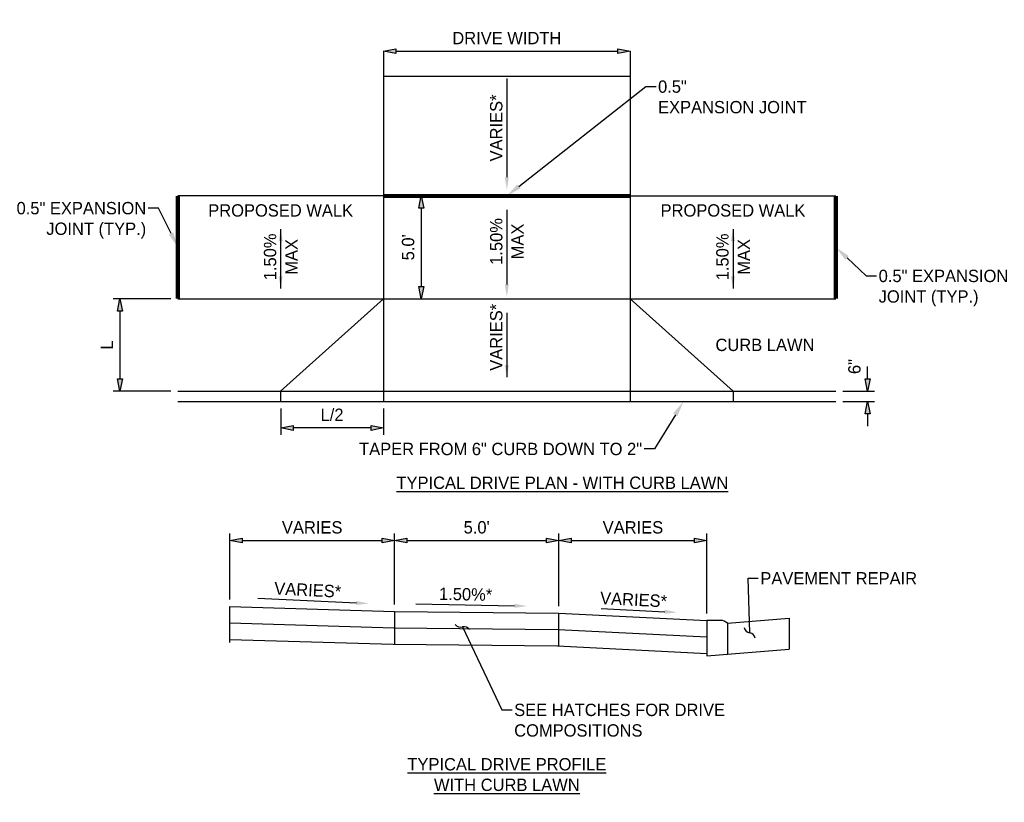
# Model space of a CAD drawing. Header units: feet. Extents: x 18870 to 19332, y 13872 to 14074.
# Tile 2 of 35: x 18930 to 18960, y 13884 to 13908. Entities that reach past the tile are written whole.
import ezdxf
from ezdxf import colors
from ezdxf.entities.mleader import LeaderData, LeaderLine
from ezdxf.math import Vec2, Vec3

# ---------------------------------------------------------------- set-up
doc = ezdxf.new("R2010")
doc.units = ezdxf.units.FT
doc.header["$MEASUREMENT"] = 0
doc.layers.add('PV_P_EOP', color=7, linetype='Continuous')
doc.layers.add('PV_X_Text', color=7, linetype='Continuous')
doc.styles.add('Slanted-Normal', font='font31.shx', dxfattribs={"height": 0.125})
doc.styles.get("Standard").update_dxf_attribs({"font": 'font31.shx'})
doc.dimstyles.new('Dec-1  Slanted', dxfattribs={"dimtxt": 0.125, "dimasz": 0.125, "dimexe": 0.07, "dimexo": 0.07, "dimgap": 0.07, "dimtad": 1, "dimdec": 1, "dimzin": 3, "dimdsep": 46, "dimtxsty": 'Slanted-Normal', "dimblk": 'Dim1', "dimcen": 0, "dimclrd": 95, "dimclre": 95, "dimclrt": 7, "dimadec": 1, "dimazin": 3, "dimtfac": 1, "dimtdec": 1, "dimtix": 1, "dimtofl": 0, "dimtmove": 1, "dimatfit": 3, "dimldrblk": 'Dim1', "dimfxl": 1, "dimtolj": 1, "dimtzin": 0, "dimlwd": -1, "dimlwe": -1, "dimarcsym": 0})

# ---------------------------------------------------------------- blocks, each defined once
blk = doc.blocks.new('_Integral')
at = {"color": 0, "linetype": 'ByBlock', "lineweight": -2}
for centre, start, end in [((0.445, -0.091), 102, 168), ((-0.445, 0.091), 282, 348)]:
    blk.add_arc(centre, 0.454, start, end, dxfattribs=at)
blk = doc.blocks.new('Dim1')
h = blk.add_hatch(color=4)
h.dxf.hatch_style = 1
h.paths.add_polyline_path([(0, 0), (-1, -0.2), (-1, 0.2)])
at = {"color": 4}
blk.add_lwpolyline([(0, 0), (-1, -0.2), (-1, 0.2), (0, 0)], dxfattribs=at)
blk = doc.blocks.new('*D912')
at = {"layer": 'Defpoints', "color": 0, "transparency": 16777216}
for p in [(18941.053, 13891.869), (18936.053, 13889.863), (18941.053, 13889.713)]:
    blk.add_point(p, dxfattribs=at)
at = {"layer": 'PV_X_Text', "color": 95, "linetype": 'Continuous', "transparency": 16777216}
for p, q in [((18936.053, 13890.073), (18936.053, 13892.079)), ((18941.053, 13889.923), (18941.053, 13892.079)), ((18936.428, 13891.869), (18940.678, 13891.869))]:
    blk.add_line(p, q, dxfattribs=at)
at = {"layer": 'PV_X_Text', "color": 95, "transparency": 16777216, "xscale": 0.375, "yscale": 0.375, "zscale": 0.375, "rotation": 180}
blk.add_blockref('Dim1', (18936.053, 13891.869), dxfattribs=at)
at = {"layer": 'PV_X_Text', "color": 95, "transparency": 16777216, "xscale": 0.375, "yscale": 0.375, "zscale": 0.375}
blk.add_blockref('Dim1', (18941.053, 13891.869), dxfattribs=at)
at = {"layer": 'PV_X_Text', "color": 7, "transparency": 16777216, "insert": (18938.553, 13892.266), "char_height": 0.375, "attachment_point": 5, "style": 'Slanted-Normal'}
blk.add_mtext('\\A1;VARIES', dxfattribs=at)
blk = doc.blocks.new('*D913')
at = {"layer": 'Defpoints', "color": 0, "transparency": 16777216}
for p in [(18946.053, 13891.869), (18941.053, 13889.713), (18946.053, 13889.663)]:
    blk.add_point(p, dxfattribs=at)
at = {"layer": 'PV_X_Text', "color": 95, "linetype": 'Continuous', "transparency": 16777216}
for p, q in [((18941.053, 13889.923), (18941.053, 13892.079)), ((18946.053, 13889.873), (18946.053, 13892.079)), ((18941.428, 13891.869), (18945.678, 13891.869))]:
    blk.add_line(p, q, dxfattribs=at)
at = {"layer": 'PV_X_Text', "color": 95, "transparency": 16777216, "xscale": 0.375, "yscale": 0.375, "zscale": 0.375, "rotation": 180}
blk.add_blockref('Dim1', (18941.053, 13891.869), dxfattribs=at)
at = {"layer": 'PV_X_Text', "color": 95, "transparency": 16777216, "xscale": 0.375, "yscale": 0.375, "zscale": 0.375}
blk.add_blockref('Dim1', (18946.053, 13891.869), dxfattribs=at)
at = {"layer": 'PV_X_Text', "color": 7, "transparency": 16777216, "insert": (18943.553, 13892.266), "char_height": 0.375, "attachment_point": 5, "style": 'Slanted-Normal'}
blk.add_mtext("\\A1;5.0'", dxfattribs=at)
blk = doc.blocks.new('*D914')
at = {"layer": 'Defpoints', "color": 0, "transparency": 16777216}
for p in [(18950.553, 13891.869), (18946.053, 13889.663), (18950.553, 13889.438)]:
    blk.add_point(p, dxfattribs=at)
at = {"layer": 'PV_X_Text', "color": 95, "linetype": 'Continuous', "transparency": 16777216}
for p, q in [((18946.053, 13889.873), (18946.053, 13892.079)), ((18950.553, 13889.648), (18950.553, 13892.079)), ((18946.428, 13891.869), (18950.178, 13891.869))]:
    blk.add_line(p, q, dxfattribs=at)
at = {"layer": 'PV_X_Text', "color": 95, "transparency": 16777216, "xscale": 0.375, "yscale": 0.375, "zscale": 0.375, "rotation": 180}
blk.add_blockref('Dim1', (18946.053, 13891.869), dxfattribs=at)
at = {"layer": 'PV_X_Text', "color": 95, "transparency": 16777216, "xscale": 0.375, "yscale": 0.375, "zscale": 0.375}
blk.add_blockref('Dim1', (18950.553, 13891.869), dxfattribs=at)
at = {"layer": 'PV_X_Text', "color": 7, "transparency": 16777216, "insert": (18948.303, 13892.266), "char_height": 0.375, "attachment_point": 5, "style": 'Slanted-Normal'}
blk.add_mtext('\\A1;VARIES', dxfattribs=at)
blk = doc.blocks.new('*D915')
at = {"layer": 'Defpoints', "color": 0, "transparency": 16777216}
for p in [(18940.72, 13906.743), (18948.22, 13906.743), (18948.22, 13906.743)]:
    blk.add_point(p, dxfattribs=at)
at = {"layer": 'PV_X_Text', "color": 95, "linetype": 'Continuous', "transparency": 16777216}
blk.add_line((18941.095, 13906.743), (18947.845, 13906.743), dxfattribs=at)
at = {"layer": 'PV_X_Text', "color": 95, "transparency": 16777216, "xscale": 0.375, "yscale": 0.375, "zscale": 0.375, "rotation": 180}
blk.add_blockref('Dim1', (18940.72, 13906.743), dxfattribs=at)
at = {"layer": 'PV_X_Text', "color": 95, "transparency": 16777216, "xscale": 0.375, "yscale": 0.375, "zscale": 0.375}
blk.add_blockref('Dim1', (18948.22, 13906.743), dxfattribs=at)
at = {"layer": 'PV_X_Text', "color": 7, "transparency": 16777216, "insert": (18944.47, 13907.141), "char_height": 0.375, "attachment_point": 5, "style": 'Slanted-Normal'}
blk.add_mtext('\\A1;DRIVE WIDTH', dxfattribs=at)
blk = doc.blocks.new('*D916')
at = {"layer": 'Defpoints', "color": 0, "transparency": 16777216}
for p in [(18940.72, 13902.343), (18940.72, 13899.218), (18941.868, 13899.218)]:
    blk.add_point(p, dxfattribs=at)
at = {"layer": 'PV_X_Text', "color": 95, "linetype": 'Continuous', "transparency": 16777216}
for p, q in [((18940.93, 13902.343), (18942.078, 13902.343)), ((18941.868, 13901.968), (18941.868, 13899.593)), ((18940.93, 13899.218), (18942.078, 13899.218))]:
    blk.add_line(p, q, dxfattribs=at)
at = {"layer": 'PV_X_Text', "color": 95, "transparency": 16777216, "xscale": 0.375, "yscale": 0.375, "zscale": 0.375}
for p, rotation in [((18941.868, 13902.343), 90), ((18941.868, 13899.218), 270)]:
    blk.add_blockref('Dim1', p, dxfattribs=dict(at, rotation=rotation))
at = {"layer": 'PV_X_Text', "color": 7, "transparency": 16777216, "insert": (18941.47, 13900.781), "char_height": 0.375, "attachment_point": 5, "rotation": 90, "style": 'Slanted-Normal'}
blk.add_mtext("\\A1;5.0'", dxfattribs=at)
blk = doc.blocks.new('*D917')
at = {"layer": 'Defpoints', "color": 0, "transparency": 16777216}
for p in [(18934.47, 13899.218), (18932.709, 13896.406), (18934.47, 13896.406)]:
    blk.add_point(p, dxfattribs=at)
at = {"layer": 'PV_X_Text', "color": 95, "linetype": 'Continuous', "transparency": 16777216}
for p, q in [((18934.26, 13899.218), (18932.499, 13899.218)), ((18932.709, 13898.843), (18932.709, 13896.781)), ((18934.26, 13896.406), (18932.499, 13896.406))]:
    blk.add_line(p, q, dxfattribs=at)
at = {"layer": 'PV_X_Text', "color": 95, "transparency": 16777216, "xscale": 0.375, "yscale": 0.375, "zscale": 0.375}
for p, rotation in [((18932.709, 13899.218), 90), ((18932.709, 13896.406), 270)]:
    blk.add_blockref('Dim1', p, dxfattribs=dict(at, rotation=rotation))
at = {"layer": 'PV_X_Text', "color": 7, "transparency": 16777216, "insert": (18932.311, 13897.812), "char_height": 0.375, "attachment_point": 5, "rotation": 90, "style": 'Slanted-Normal'}
blk.add_mtext('\\A1;L', dxfattribs=at)
blk = doc.blocks.new('*D918')
at = {"layer": 'Defpoints', "color": 0, "transparency": 16777216}
for p in [(18954.47, 13896.406), (18954.47, 13896.093), (18955.435, 13896.093)]:
    blk.add_point(p, dxfattribs=at)
at = {"layer": 'PV_X_Text', "color": 95, "linetype": 'Continuous', "transparency": 16777216}
for p, q in [((18955.435, 13896.781), (18955.435, 13897.156)), ((18954.68, 13896.406), (18955.645, 13896.406)), ((18954.68, 13896.093), (18955.645, 13896.093)), ((18955.435, 13895.718), (18955.435, 13895.343))]:
    blk.add_line(p, q, dxfattribs=at)
at = {"layer": 'PV_X_Text', "color": 95, "transparency": 16777216, "xscale": 0.375, "yscale": 0.375, "zscale": 0.375}
for p, rotation in [((18955.435, 13896.406), 270), ((18955.435, 13896.093), 90)]:
    blk.add_blockref('Dim1', p, dxfattribs=dict(at, rotation=rotation))
at = {"layer": 'PV_X_Text', "color": 7, "transparency": 16777216, "insert": (18955.038, 13897.156), "char_height": 0.375, "attachment_point": 5, "rotation": 90, "style": 'Slanted-Normal'}
blk.add_mtext('\\A1;6"', dxfattribs=at)
blk = doc.blocks.new('*D919')
at = {"layer": 'Defpoints', "color": 0, "transparency": 16777216}
for p in [(18937.595, 13896.093), (18940.72, 13896.093), (18937.595, 13895.29)]:
    blk.add_point(p, dxfattribs=at)
at = {"layer": 'PV_X_Text', "color": 95, "linetype": 'Continuous', "transparency": 16777216}
for p, q in [((18937.595, 13895.883), (18937.595, 13895.08)), ((18940.72, 13895.883), (18940.72, 13895.08)), ((18940.345, 13895.29), (18937.97, 13895.29))]:
    blk.add_line(p, q, dxfattribs=at)
at = {"layer": 'PV_X_Text', "color": 95, "transparency": 16777216, "xscale": 0.375, "yscale": 0.375, "zscale": 0.375, "rotation": 180}
blk.add_blockref('Dim1', (18937.595, 13895.29), dxfattribs=at)
at = {"layer": 'PV_X_Text', "color": 95, "transparency": 16777216, "xscale": 0.375, "yscale": 0.375, "zscale": 0.375}
blk.add_blockref('Dim1', (18940.72, 13895.29), dxfattribs=at)
at = {"layer": 'PV_X_Text', "color": 7, "transparency": 16777216, "insert": (18939.157, 13895.688), "char_height": 0.375, "attachment_point": 5, "style": 'Slanted-Normal'}
blk.add_mtext('\\A1;L/2', dxfattribs=at)

msp = doc.modelspace()

# ---------------------------------------------------------------- linework, layer by layer
at = {"layer": 'PV_P_EOP'}
for points in [[(18940.71967, 13906.7432), (18940.71967, 13896.09333)], [(18948.21967, 13906.7432), (18948.21967, 13896.09333)], [(18940.71967, 13905.98637), (18948.21967, 13905.98637)], [(18940.71967, 13902.34333), (18934.46967, 13902.34333)], [(18948.21967, 13902.34333), (18954.46967, 13902.34333)], [(18934.46967, 13899.21833), (18954.46967, 13899.21833)], [(18940.71967, 13899.21833), (18937.59467, 13896.40583), (18937.59467, 13896.09333)], [(18948.21967, 13899.21833), (18951.34467, 13896.40583), (18951.34467, 13896.09333)], [(18934.46967, 13896.40583), (18954.46967, 13896.40583)], [(18934.46967, 13896.09333), (18954.46967, 13896.09333)], [(18936.053, 13888.76304), (18936.053, 13889.86309)], [(18936.053, 13889.86309), (18941.053, 13889.71309), (18946.053, 13889.66309), (18950.553, 13889.43809)], [(18941.053, 13889.71309), (18941.053, 13888.71304)], [(18946.053, 13888.66125), (18946.053, 13889.66309)], [(18936.053, 13889.36257), (18941.03428, 13889.21325), (18946.03054, 13889.16329), (18950.553, 13888.93746)], [(18950.553, 13889.43809), (18950.553, 13888.36495)], [(18951.178, 13889.35545), (18953.053, 13889.50545)], [(18951.178, 13889.35545), (18951.178, 13888.41495)], [(18953.053, 13889.50545), (18953.053, 13888.56495)], [(18936.053, 13888.86206), (18941.01555, 13888.71341), (18946.00808, 13888.66349), (18950.553, 13888.43684)], [(18950.553, 13888.36495), (18953.053, 13888.56495)]]:
    msp.add_lwpolyline(points, dxfattribs=at)
at = {"layer": 'PV_P_EOP', "const_width": 0.125}
for points in [[(18934.46967, 13902.34333), (18934.46967, 13899.21833)], [(18940.71967, 13902.34333), (18948.21967, 13902.34333)], [(18954.46967, 13902.34333), (18954.46967, 13899.21833)]]:
    msp.add_lwpolyline(points, dxfattribs=at)
at = {"layer": 'PV_P_EOP'}
msp.add_lwpolyline([(18951.178, 13889.35545, 0.18825702), (18950.9663, 13889.43809), (18950.553, 13889.43809)], format="xyb", dxfattribs=at)
at = {"layer": 'PV_X_Text', "linetype": 'ByBlock', "lineweight": -2}
for points in [[(18944.46967, 13905.91234), (18944.46967, 13902.91128)], [(18944.46967, 13901.92341), (18944.46967, 13899.65115)], [(18937.59467, 13901.33673), (18937.59467, 13899.52862)], [(18951.34467, 13901.33673), (18951.34467, 13899.52862)], [(18936.89978, 13890.11978), (18939.89709, 13889.96992)], [(18941.70706, 13889.94309), (18944.70752, 13889.88308)], [(18947.33649, 13889.79891), (18949.26952, 13889.70226)]]:
    msp.add_lwpolyline(points, dxfattribs=at)
at = {"layer": 'PV_X_Text'}
msp.add_lwpolyline([(18944.46967, 13898.79331), (18944.46967, 13896.83084)], dxfattribs=at)
for points in [[(18944.40717, 13902.91128), (18944.46967, 13902.53628), (18944.53217, 13902.91128)], [(18937.53217, 13900.96173), (18937.59467, 13901.33673), (18937.65717, 13900.96173)], [(18951.28217, 13900.96173), (18951.34467, 13901.33673), (18951.40717, 13900.96173)], [(18937.53217, 13899.90362), (18937.59467, 13899.52862), (18937.65717, 13899.90362)], [(18951.28217, 13899.90362), (18951.34467, 13899.52862), (18951.40717, 13899.90362)], [(18944.40717, 13899.65115), (18944.46967, 13899.27615), (18944.53217, 13899.65115)], [(18944.40717, 13897.20584), (18944.46967, 13896.83084), (18944.53217, 13897.20584)], [(18939.90021, 13890.03234), (18940.27163, 13889.95119), (18939.89397, 13889.90749)], [(18944.70877, 13889.94557), (18945.08245, 13889.87558), (18944.70627, 13889.82059)], [(18949.27264, 13889.76468), (18949.64405, 13889.68353), (18949.2664, 13889.63984)]]:
    msp.add_solid(points, dxfattribs=at)

# ---------------------------------------------------------------- texts
at = {"layer": 'PV_P_EOP', "char_height": 0.375, "width": 29.2488376, "attachment_point": 5, "style": 'Slanted-Normal'}
for s, insert in [('{\\LTYPICAL DRIVE PLAN - WITH CURB LAWN}', (18946.15671, 13893.62078)), ('{\\LTYPICAL DRIVE PROFILE\\PWITH CURB LAWN}', (18944.46967, 13884.75133))]:
    msp.add_mtext(s, dxfattribs=dict(at, insert=insert))
at = {"layer": 'PV_X_Text', "char_height": 0.375, "width": 2.1837654, "attachment_point": 5, "style": 'Slanted-Normal'}
for s, insert, rotation in [('VARIES*', (18944.14997, 13904.40861), 90), ('1.50%', (18944.14997, 13900.95863), 90), ('MAX', (18944.79593, 13900.95863), 90), ('1.50%', (18937.27497, 13900.48943), 90), ('1.50%', (18951.02497, 13900.48943), 90), ('MAX', (18937.92093, 13900.48943), 90), ('MAX', (18951.67093, 13900.48943), 90), ('VARIES*', (18944.14997, 13898.04546), 90), ('VARIES*', (18938.41759, 13890.36398), 357.137595), ('1.50%*', (18943.21688, 13890.23265), 358.854237), ('VARIES*', (18948.32216, 13890.06972), 357.137595)]:
    msp.add_mtext(s, dxfattribs=dict(at, insert=insert, rotation=rotation))
at = {"layer": 'PV_X_Text', "char_height": 0.375, "width": 29.2488376, "attachment_point": 5, "style": 'Slanted-Normal'}
for s, insert in [('PROPOSED WALK', (18937.59467, 13901.89911)), ('PROPOSED WALK', (18951.34467, 13901.89911)), ('CURB LAWN', (18952.31616, 13897.81208))]:
    msp.add_mtext(s, dxfattribs=dict(at, insert=insert))

# ---------------------------------------------------------------- dimensions: what is measured, and where the dimension line sits
at = {"layer": 'PV_X_Text'}
for base, p1, p2, text, picture, middle in [((18948.21967, 13906.7432), (18940.71967, 13906.7432), (18948.21967, 13906.7432), 'DRIVE WIDTH', '*D915', (18944.46967, 13907.1407)), ((18937.59467, 13895.29019), (18940.71967, 13896.09333), (18937.59467, 13896.09333), 'L/2', '*D919', (18939.15717, 13895.68769)), ((18941.053, 13891.86884), (18936.053, 13889.86309), (18941.053, 13889.71309), 'VARIES', '*D912', (18938.553, 13892.26634)), ((18950.553, 13891.86884), (18946.053, 13889.66309), (18950.553, 13889.43809), 'VARIES', '*D914', (18948.303, 13892.26634))]:
    dim = msp.add_linear_dim(base=base, p1=p1, p2=p2, text=text, dimstyle='Dec-1  Slanted', override={"dimpost": "'"}, dxfattribs=at)
    dim.commit()
    dim.dimension.update_dxf_attribs({"geometry": picture, "text_midpoint": middle})
for base, p1, p2, text, picture, middle in [((18941.86795, 13899.21833), (18940.71967, 13902.34333), (18940.71967, 13899.21833), "5.0'", '*D916', (18941.47045, 13900.78083)), ((18932.7088, 13896.40583), (18934.46967, 13899.21833), (18934.46967, 13896.40583), 'L', '*D917', (18932.3113, 13897.81208))]:
    dim = msp.add_linear_dim(base=base, p1=p1, p2=p2, angle=90, text=text, dimstyle='Dec-1  Slanted', override={"dimpost": "'"}, dxfattribs=at)
    dim.commit()
    dim.dimension.update_dxf_attribs({"geometry": picture, "text_midpoint": middle})
dim = msp.add_linear_dim(base=(18955.43501, 13896.09333), p1=(18954.46967, 13896.40583), p2=(18954.46967, 13896.09333), angle=90, text='6"', dimstyle='Dec-1  Slanted', override={"dimpost": "'"}, dxfattribs=at)
dim.commit()
dim.dimension.update_dxf_attribs({"geometry": '*D918', "text_midpoint": (18955.43501, 13897.15583), "dimtype": 160})
dim = msp.add_linear_dim(base=(18946.053, 13891.86884), p1=(18941.053, 13889.71309), p2=(18946.053, 13889.66309), dimstyle='Dec-1  Slanted', override={"dimpost": "'"}, dxfattribs=at)
dim.commit()
dim.dimension.update_dxf_attribs({"geometry": '*D913', "text_midpoint": (18943.553, 13892.26634)})

# ---------------------------------------------------------------- leaders
ml = msp.add_multileader_mtext('Standard', dxfattribs=at)
ml.set_content('0.5" \\PEXPANSION JOINT', color=256)
ml.set_leader_properties()
ml.build(insert=Vec2(0, 0))
ml.multileader.update_dxf_attribs({"dogleg_length": 0.25, "arrow_head_size": 0.46875})
ctx = ml.context
ctx.base_point, ctx.char_height, ctx.arrow_head_size, ctx.landing_gap_size, ctx.plane_origin = Vec3(18949.00389, 13905.66661), 0.375, 0.46875, 0.0625, Vec3(18944.46967, 13902.34333)
notes = []
notes.append((ctx, [(0, (1, 1, 0), (18948.69139, 13905.66661), (1, 0), 0.3125, [(0, [(18944.46967, 13902.34333)], 0, [])])]))
ctx.mtext.insert, ctx.mtext.flow_direction = Vec3(18949.06639, 13905.85411), 5
ml = msp.add_multileader_mtext('Standard', dxfattribs=at)
ml.set_content('0.5" EXPANSION\\PJOINT (TYP.)', color=256)
ml.set_leader_properties()
ml.build(insert=Vec2(0, 0))
ml.multileader.update_dxf_attribs({"dogleg_length": 0.25, "arrow_head_size": 0.46875})
ctx = ml.context
ctx.base_point, ctx.char_height, ctx.arrow_head_size, ctx.landing_gap_size, ctx.plane_origin = Vec3(18929.07264, 13901.97135), 0.375, 0.46875, 0.0625, Vec3(18934.46967, 13900.78083)
ctx.text_align_type = 2
notes.append((ctx, [(1, (1, 1, 0), (18933.88216, 13901.97135), (-1, 0), 0.3125, [(0, [(18934.46967, 13900.78083)], 0, [])])]))
ctx.mtext.insert, ctx.mtext.alignment, ctx.mtext.flow_direction = Vec3(18933.50716, 13902.15885), 3, 5
ml = msp.add_multileader_mtext('Standard', dxfattribs=at)
ml.set_content('0.5" EXPANSION \\PJOINT (TYP.)', color=256)
ml.set_leader_properties()
ml.build(insert=Vec2(0, 0))
ml.multileader.update_dxf_attribs({"dogleg_length": 0.25, "arrow_head_size": 0.46875})
ctx = ml.context
ctx.base_point, ctx.char_height, ctx.arrow_head_size, ctx.landing_gap_size, ctx.plane_origin = Vec3(18955.70983, 13899.91129), 0.375, 0.46875, 0.0625, Vec3(18954.46967, 13902.34333)
notes.append((ctx, [(0, (1, 1, 0), (18955.39733, 13899.91129), (1, 0), 0.3125, [(0, [(18954.46967, 13900.78083)], 0, [])])]))
ctx.mtext.insert, ctx.mtext.flow_direction = Vec3(18955.77233, 13900.09879), 5
ml = msp.add_multileader_mtext('Standard', dxfattribs=at)
ml.set_content('TAPER FROM 6" CURB DOWN TO 2"', color=256)
ml.set_leader_properties()
ml.build(insert=Vec2(0, 0))
ml.multileader.update_dxf_attribs({"dogleg_length": 0.25, "arrow_head_size": 0.46875})
ctx = ml.context
ctx.base_point, ctx.char_height, ctx.arrow_head_size, ctx.landing_gap_size, ctx.plane_origin = Vec3(18939.0398, 13894.65115), 0.375, 0.46875, 0.0625, Vec3(18949.83695, 13896.09333)
ctx.text_align_type = 2
notes.append((ctx, [(1, (1, 1, 0), (18948.95646, 13894.65115), (-1, 0), 0.3125, [(0, [(18949.83695, 13896.09333)], 0, [])])]))
ctx.mtext.insert, ctx.mtext.alignment, ctx.mtext.flow_direction = Vec3(18948.58146, 13894.83865), 3, 5
ml = msp.add_multileader_mtext('Standard', dxfattribs=at)
ml.set_content('PAVEMENT REPAIR', color=256)
ml.set_leader_properties()
ml.set_arrow_properties(name='INTEGRAL')
ml.build(insert=Vec2(0, 0))
ml.multileader.update_dxf_attribs({"dogleg_length": 0.25, "arrow_head_size": 0.46875})
ctx = ml.context
ctx.base_point, ctx.char_height, ctx.arrow_head_size, ctx.landing_gap_size, ctx.plane_origin = Vec3(18952.11318, 13890.71876), 0.375, 0.46875, 0.0625, Vec3(18951.85203, 13889.06153)
notes.append((ctx, [(0, (1, 1, 0), (18951.80068, 13890.71876), (1, 0), 0.3125, [(0, [(18951.85203, 13889.06153)], 0, [])])]))
ctx.mtext.insert, ctx.mtext.flow_direction = Vec3(18952.17568, 13890.90626), 5
ml = msp.add_multileader_mtext('Standard', dxfattribs=at)
ml.set_content('SEE HATCHES FOR DRIVE\\PCOMPOSITIONS', color=256)
ml.set_leader_properties()
ml.set_arrow_properties(name='INTEGRAL')
ml.build(insert=Vec2(0, 0))
ml.multileader.update_dxf_attribs({"dogleg_length": 0.25, "arrow_head_size": 0.46875})
ctx = ml.context
ctx.base_point, ctx.char_height, ctx.arrow_head_size, ctx.landing_gap_size, ctx.plane_origin = Vec3(18944.63057, 13886.71972), 0.375, 0.46875, 0.0625, Vec3(18943.5501, 13889.04803)
notes.append((ctx, [(1, (1, 1, 0), (18944.31807, 13886.71972), (1, 0), 0.3125, [(0, [(18943.11835, 13889.23969)], 0, [])])]))
ctx.mtext.insert, ctx.mtext.flow_direction = Vec3(18944.69307, 13886.90722), 5
for ctx, leaders in notes:
    for number, flags, end, landing, length, lines in leaders:
        leader = LeaderData()
        leader.index, (leader.has_last_leader_line, leader.has_dogleg_vector, leader.attachment_direction) = number, flags
        leader.last_leader_point, leader.dogleg_vector, leader.dogleg_length = Vec3(end), Vec3(landing), length
        for number, points, colour, breaks in lines:
            line = LeaderLine()
            line.index, line.vertices, line.color, line.breaks = number, Vec3.list(points), colors.encode_raw_color(colour), breaks
            leader.lines.append(line)
        ctx.leaders.append(leader)

doc.saveas('drawing.dxf')
